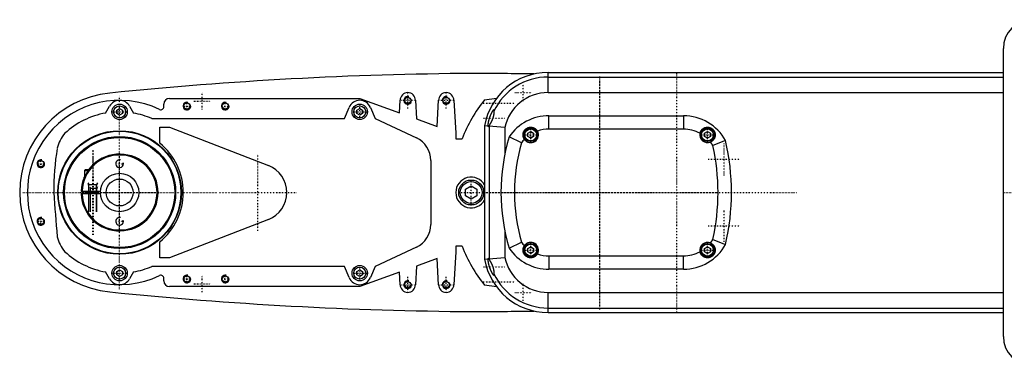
# Model space of a CAD drawing. Extents: x -602 to 168, y -90 to 90.
# Tile 1 of 2: x -602 to -89, y -90 to 90. Entities that reach past the tile are written whole.
import ezdxf

# ---------------------------------------------------------------- set-up
doc = ezdxf.new("R2010")
doc.units = 0
doc.linetypes.add('CENTER', pattern=[1.5, 0.45, -0.5, 0.05, -0.5])
for name, color, linetype in [('AM_0', 7, 'CONTINUOUS'), ('AM_10', 7, 'CONTINUOUS'), ('AM_7', 7, 'CENTER')]:
    doc.layers.add(name, color=color, linetype=linetype)

msp = doc.modelspace()

# ---------------------------------------------------------------- linework, layer by layer
at = {"layer": 'AM_0', "color": 7, "linetype": 'CONTINUOUS'}
for p, q in [((-90, -75), (-90, 75)), ((-327, 62.5), (-90, 62.5)), ((-327, 52), (-327, 62.5)), ((-327, 60.15), (-90, 60.15)), ((-327, 52), (-90, 52)), ((-524, 49), (-425, 49)), ((-425, 49), (-404.35, 41.5)), ((-404.35, 41.5), (-404, 48)), ((-396, 48), (-395.5, 38.29)), ((-384.75, 34.38), (-384, 48)), ((-376, 48), (-375, 30.84)), ((-360.01, 48.25), (-353.79, 49.11)), ((-557.3, 41.36), (-555.19, 45)), ((-551.5, 42.87), (-550, 43.73)), ((-551.5, 41.13), (-551.5, 42.87)), ((-550, 40.27), (-551.5, 41.13)), ((-550, 43.73), (-548.5, 42.87)), ((-548.5, 41.13), (-550, 40.27)), ((-548.5, 42.87), (-548.5, 41.13)), ((-544.81, 45), (-542.7, 41.36)), ((-527, 44.59), (-527, 46)), ((-433, 38.5), (-430.52, 44.34)), ((-426.5, 42.87), (-425, 43.73)), ((-426.5, 41.13), (-426.5, 42.87)), ((-425, 40.27), (-426.5, 41.13)), ((-425, 43.73), (-423.5, 42.87)), ((-423.5, 41.13), (-425, 40.27)), ((-423.5, 42.87), (-423.5, 41.13)), ((-419.48, 44.34), (-417, 38.5)), ((-533.21, 38.5), (-433, 38.5)), ((-417, 38.5), (-395.51, 28.48)), ((-395.5, 38.29), (-384.75, 34.38)), ((-326.5, 40), (-256.5, 40)), ((-326.5, 33), (-326.5, 40)), ((-256.5, 40), (-256.5, 33)), ((-529, 34), (-524, 34)), ((-529, 25.65), (-529, 34)), ((-524, 34), (-472.56, 13.98)), ((-375, 30.84), (-375, 28)), ((-360, 34.77), (-360, -34.77)), ((-358.14, 34.6), (-360, 34.77)), ((-349.5, 33.77), (-357.76, 34.57)), ((-357.65, 34.56), (-357.65, -34.56)), ((-349.5, 33.77), (-349.5, 19.9)), ((-337.5, 30.87), (-336, 31.73)), ((-337.5, 29.13), (-337.5, 30.87)), ((-336, 31.73), (-334.5, 30.87)), ((-334.5, 30.87), (-334.5, 29.13)), ((-256.5, 33), (-326.5, 33)), ((-245.5, 30.87), (-244, 31.73)), ((-245.5, 29.13), (-245.5, 30.87)), ((-244, 31.73), (-242.5, 30.87)), ((-242.5, 30.87), (-242.5, 29.13)), ((-375, 28), (-371.73, 28)), ((-340.82, 25.91), (-347.19, 29.03)), ((-336, 28.27), (-337.5, 29.13)), ((-334.5, 29.13), (-336, 28.27)), ((-244, 28.27), (-245.5, 29.13)), ((-242.5, 29.13), (-244, 28.27)), ((-234.58, 27.03), (-241.17, 24.44)), ((-388, 16.7), (-388, -16.7)), ((-567.75, 12), (-568.25, 11.5)), ((-568.25, 11.5), (-568.25, 8.18)), ((-568.25, 11.5), (-566.36, 11.5)), ((-567.75, 12), (-566, 12)), ((-569.99, 0.75), (-559.97, 0.75)), ((-566.5, 0.75), (-566.5, -0.75)), ((-561.5, -0.75), (-561.5, 0.75)), ((-370, 1.73), (-367, 3.46)), ((-370, -1.73), (-370, 1.73)), ((-367, 3.46), (-364, 1.73)), ((-364, 1.73), (-364, -1.73)), ((-559.97, -0.75), (-569.99, -0.75)), ((-367, -3.46), (-370, -1.73)), ((-364, -1.73), (-367, -3.46)), ((-472.56, -13.98), (-524, -34)), ((-349.5, -19.9), (-349.5, -33.77)), ((-241.17, -24.44), (-234.58, -27.03)), ((-529, -34), (-529, -25.65)), ((-395.51, -28.48), (-417, -38.5)), ((-371.73, -28), (-375, -28)), ((-375, -28), (-375, -30.84)), ((-347.19, -29.03), (-340.82, -25.91)), ((-337.5, -29.13), (-336, -28.27)), ((-337.5, -30.87), (-337.5, -29.13)), ((-336, -28.27), (-334.5, -29.13)), ((-334.5, -29.13), (-334.5, -30.87)), ((-245.5, -29.13), (-244, -28.27)), ((-245.5, -30.87), (-245.5, -29.13)), ((-244, -28.27), (-242.5, -29.13)), ((-242.5, -29.13), (-242.5, -30.87)), ((-524, -34), (-529, -34)), ((-384.75, -34.38), (-395.5, -38.29)), ((-384, -48), (-384.75, -34.38)), ((-375, -30.84), (-376, -48)), ((-360, -34.77), (-358.14, -34.6)), ((-357.76, -34.57), (-349.5, -33.77)), ((-336, -31.73), (-337.5, -30.87)), ((-334.5, -30.87), (-336, -31.73)), ((-326.5, -33), (-256.5, -33)), ((-326.5, -33), (-326.5, -40)), ((-256.5, -40), (-256.5, -33)), ((-244, -31.73), (-245.5, -30.87)), ((-242.5, -30.87), (-244, -31.73)), ((-551.5, -41.13), (-550, -40.27)), ((-550, -40.27), (-548.5, -41.13)), ((-433, -38.5), (-533.21, -38.5)), ((-430.52, -44.34), (-433, -38.5)), ((-426.5, -41.13), (-425, -40.27)), ((-425, -40.27), (-423.5, -41.13)), ((-417, -38.5), (-419.48, -44.34)), ((-395.5, -38.29), (-396, -48)), ((-256.5, -40), (-326.5, -40)), ((-555.19, -45), (-557.3, -41.36)), ((-551.5, -42.87), (-551.5, -41.13)), ((-550, -43.73), (-551.5, -42.87)), ((-548.5, -42.87), (-550, -43.73)), ((-548.5, -41.13), (-548.5, -42.87)), ((-542.7, -41.36), (-544.81, -45)), ((-527, -46), (-527, -44.59)), ((-426.5, -42.87), (-426.5, -41.13)), ((-425, -43.73), (-426.5, -42.87)), ((-404.35, -41.5), (-425, -49)), ((-423.5, -42.87), (-425, -43.73)), ((-423.5, -41.13), (-423.5, -42.87)), ((-404, -48), (-404.35, -41.5)), ((-425, -49), (-524, -49)), ((-353.79, -49.11), (-360.01, -48.25)), ((-327, -62.5), (-327, -52)), ((-327, -52), (-90, -52)), ((-327, -60.15), (-90, -60.15)), ((-327, -62.5), (-90, -62.5))]:
    msp.add_line(p, q, dxfattribs=at)
for points in [[(-358.14, 34.6, 0), (-358.14, 34.63, 0), (-358.15, 34.68, 0), (-358.15, 34.73, 0), (-358.15, 34.76, 0), (-358.15, 34.78, 0), (-358.15, 34.84, 0), (-358.15, 34.9, 0), (-358.15, 34.97, 0), (-358.15, 35.03, 0), (-358.15, 35.1, 0), (-358.15, 35.14, 0), (-358.15, 35.17, 0), (-358.14, 35.25, 0), (-358.14, 35.32, 0), (-358.13, 35.4, 0), (-358.12, 35.48, 0), (-358.12, 35.56, 0), (-358.11, 35.6, 0), (-358.11, 35.64, 0), (-358.1, 35.72, 0), (-358.09, 35.81, 0), (-358.08, 35.85, 0), (-358.08, 35.9, 0), (-358.07, 35.99, 0), (-358.05, 36.08, 0), (-358.05, 36.13, 0), (-358.04, 36.17, 0), (-358.02, 36.27, 0), (-358.01, 36.37, 0), (-357.99, 36.47, 0), (-357.97, 36.57, 0), (-357.95, 36.68, 0), (-357.94, 36.73, 0), (-357.93, 36.79, 0), (-357.91, 36.89, 0), (-357.89, 37, 0), (-357.87, 37.11, 0), (-357.84, 37.22, 0), (-357.82, 37.33, 0), (-357.8, 37.39, 0), (-357.79, 37.45, 0), (-357.76, 37.56, 0), (-357.73, 37.67, 0), (-357.7, 37.79, 0), (-357.67, 37.9, 0), (-357.64, 38.01, 0), (-357.63, 38.07, 0), (-357.61, 38.13, 0), (-357.58, 38.24, 0), (-357.55, 38.35, 0), (-357.51, 38.47, 0), (-357.48, 38.58, 0), (-357.44, 38.69, 0), (-357.43, 38.74, 0), (-357.41, 38.8, 0), (-357.37, 38.91, 0), (-357.34, 39.02, 0), (-357.3, 39.12, 0), (-357.26, 39.23, 0), (-357.22, 39.34, 0), (-357.2, 39.4, 0), (-357.18, 39.45, 0), (-357.14, 39.56, 0), (-357.1, 39.67, 0), (-357.08, 39.73, 0), (-357.06, 39.78, 0), (-357.02, 39.89, 0), (-356.97, 40, 0), (-356.95, 40.05, 0), (-356.93, 40.11, 0), (-356.89, 40.21, 0), (-356.84, 40.32, 0), (-356.8, 40.42, 0), (-356.75, 40.53, 0), (-356.71, 40.63, 0), (-356.68, 40.68, 0), (-356.66, 40.73, 0), (-356.62, 40.83, 0), (-356.57, 40.93, 0), (-356.52, 41.03, 0), (-356.48, 41.12, 0), (-356.43, 41.22, 0), (-356.41, 41.27, 0), (-356.38, 41.31, 0), (-356.34, 41.4, 0), (-356.29, 41.49, 0), (-356.25, 41.58, 0), (-356.2, 41.66, 0), (-356.16, 41.74, 0), (-356.14, 41.78, 0), (-356.11, 41.82, 0), (-356.07, 41.9, 0), (-356.03, 41.98, 0), (-355.99, 42.05, 0), (-355.94, 42.12, 0), (-355.9, 42.19, 0), (-355.88, 42.23, 0), (-355.86, 42.26, 0), (-355.82, 42.33, 0), (-355.78, 42.39, 0), (-355.74, 42.46, 0), (-355.7, 42.52, 0), (-355.66, 42.58, 0), (-355.64, 42.61, 0), (-355.62, 42.64, 0), (-355.58, 42.69, 0), (-355.54, 42.75, 0), (-355.52, 42.77, 0), (-355.5, 42.8, 0), (-355.47, 42.85, 0), (-355.43, 42.89, 0), (-355.41, 42.92, 0), (-355.4, 42.94, 0), (-355.36, 42.98, 0), (-355.33, 43.02, 0), (-355.3, 43.05, 0), (-355.27, 43.09, 0), (-355.24, 43.12, 0), (-355.22, 43.13, 0), (-355.21, 43.14, 0), (-355.19, 43.17, 0), (-355.16, 43.19, 0), (-355.14, 43.21, 0), (-355.12, 43.22, 0), (-355.09, 43.23, 0), (-355.09, 43.24, 0), (-355.08, 43.24, 0), (-355.06, 43.25, 0), (-355.04, 43.25, 0), (-355.04, 43.25, 0)], [(-355.14, 42.35, 0), (-355.14, 42.33, 0), (-355.14, 42.28, 0), (-355.14, 42.22, 0), (-355.14, 42.2, 0), (-355.14, 42.17, 0), (-355.15, 42.12, 0), (-355.15, 42.06, 0), (-355.15, 42.01, 0), (-355.15, 41.95, 0), (-355.15, 41.9, 0), (-355.15, 41.87, 0), (-355.15, 41.84, 0), (-355.16, 41.78, 0), (-355.16, 41.72, 0), (-355.16, 41.66, 0), (-355.17, 41.59, 0), (-355.17, 41.53, 0), (-355.18, 41.5, 0), (-355.18, 41.47, 0), (-355.18, 41.4, 0), (-355.19, 41.34, 0), (-355.19, 41.3, 0), (-355.2, 41.27, 0), (-355.2, 41.2, 0), (-355.21, 41.13, 0), (-355.21, 41.1, 0), (-355.22, 41.06, 0), (-355.23, 41, 0), (-355.24, 40.93, 0), (-355.25, 40.85, 0), (-355.26, 40.78, 0), (-355.27, 40.71, 0), (-355.27, 40.68, 0), (-355.28, 40.64, 0), (-355.29, 40.57, 0), (-355.3, 40.49, 0), (-355.32, 40.42, 0), (-355.33, 40.34, 0), (-355.34, 40.27, 0), (-355.35, 40.23, 0), (-355.36, 40.19, 0), (-355.37, 40.12, 0), (-355.39, 40.04, 0), (-355.41, 39.96, 0), (-355.42, 39.89, 0), (-355.44, 39.81, 0), (-355.45, 39.77, 0), (-355.46, 39.73, 0), (-355.48, 39.66, 0), (-355.5, 39.58, 0), (-355.52, 39.5, 0), (-355.54, 39.42, 0), (-355.56, 39.35, 0), (-355.58, 39.31, 0), (-355.59, 39.27, 0), (-355.61, 39.19, 0), (-355.63, 39.11, 0), (-355.66, 39.04, 0), (-355.68, 38.96, 0), (-355.71, 38.88, 0), (-355.72, 38.84, 0), (-355.73, 38.8, 0), (-355.76, 38.73, 0), (-355.78, 38.65, 0), (-355.8, 38.61, 0), (-355.81, 38.57, 0), (-355.84, 38.5, 0), (-355.87, 38.42, 0), (-355.88, 38.38, 0), (-355.89, 38.35, 0), (-355.92, 38.27, 0), (-355.95, 38.19, 0), (-355.98, 38.12, 0), (-356.01, 38.04, 0), (-356.04, 37.97, 0), (-356.06, 37.93, 0), (-356.07, 37.9, 0), (-356.1, 37.82, 0), (-356.14, 37.75, 0), (-356.17, 37.68, 0), (-356.2, 37.6, 0), (-356.23, 37.53, 0), (-356.25, 37.5, 0), (-356.26, 37.46, 0), (-356.3, 37.39, 0), (-356.33, 37.32, 0), (-356.36, 37.25, 0), (-356.4, 37.18, 0), (-356.43, 37.11, 0), (-356.45, 37.07, 0), (-356.46, 37.04, 0), (-356.5, 36.97, 0), (-356.53, 36.9, 0), (-356.56, 36.84, 0), (-356.6, 36.77, 0), (-356.63, 36.7, 0), (-356.65, 36.67, 0), (-356.67, 36.64, 0), (-356.7, 36.57, 0), (-356.74, 36.51, 0), (-356.77, 36.44, 0), (-356.8, 36.38, 0), (-356.84, 36.32, 0), (-356.86, 36.29, 0), (-356.87, 36.26, 0), (-356.91, 36.2, 0), (-356.94, 36.13, 0), (-356.96, 36.1, 0), (-356.98, 36.07, 0), (-357.01, 36.02, 0), (-357.04, 35.96, 0), (-357.06, 35.93, 0), (-357.08, 35.9, 0), (-357.11, 35.84, 0), (-357.14, 35.79, 0), (-357.18, 35.73, 0), (-357.21, 35.68, 0), (-357.24, 35.62, 0), (-357.26, 35.6, 0), (-357.27, 35.57, 0), (-357.31, 35.52, 0), (-357.34, 35.46, 0), (-357.37, 35.41, 0), (-357.4, 35.36, 0), (-357.43, 35.31, 0), (-357.45, 35.29, 0), (-357.46, 35.27, 0), (-357.49, 35.22, 0), (-357.52, 35.17, 0), (-357.54, 35.15, 0)], [(-355.04, 43.25, 0), (-355.03, 43.25, 0), (-355.01, 43.24, 0), (-355, 43.23, 0), (-354.99, 43.23, 0), (-354.98, 43.22, 0), (-354.98, 43.19, 0), (-354.97, 43.17, 0), (-354.97, 43.13, 0), (-354.97, 43.09, 0), (-354.97, 43.05, 0), (-354.97, 43.02, 0), (-354.98, 43, 0), (-354.99, 42.94, 0), (-355, 42.88, 0), (-355.02, 42.81, 0), (-355.03, 42.74, 0), (-355.05, 42.66, 0), (-355.06, 42.62, 0), (-355.08, 42.58, 0), (-355.1, 42.49, 0), (-355.13, 42.4, 0), (-355.14, 42.35, 0)], [(-357.95, 34.25, 0), (-357.95, 34.25, 0), (-357.97, 34.25, 0), (-357.98, 34.26, 0), (-357.98, 34.26, 0), (-357.99, 34.26, 0), (-358, 34.27, 0), (-358.01, 34.28, 0), (-358.02, 34.3, 0), (-358.03, 34.31, 0), (-358.04, 34.33, 0), (-358.05, 34.34, 0), (-358.05, 34.35, 0), (-358.06, 34.37, 0), (-358.07, 34.4, 0), (-358.09, 34.42, 0), (-358.1, 34.45, 0), (-358.11, 34.48, 0), (-358.11, 34.5, 0), (-358.12, 34.51, 0), (-358.13, 34.55, 0), (-358.14, 34.58, 0), (-358.14, 34.6, 0)], [(-357.76, 34.57, 0), (-357.77, 34.55, 0), (-357.78, 34.52, 0), (-357.79, 34.49, 0), (-357.79, 34.47, 0), (-357.8, 34.46, 0), (-357.81, 34.43, 0), (-357.82, 34.4, 0), (-357.83, 34.38, 0), (-357.84, 34.36, 0), (-357.85, 34.34, 0), (-357.86, 34.33, 0), (-357.86, 34.32, 0), (-357.87, 34.31, 0), (-357.88, 34.29, 0), (-357.89, 34.28, 0), (-357.9, 34.27, 0), (-357.91, 34.26, 0), (-357.92, 34.26, 0), (-357.92, 34.26, 0), (-357.93, 34.25, 0), (-357.94, 34.25, 0), (-357.95, 34.25, 0)], [(-357.54, 35.15, 0), (-357.54, 35.13, 0), (-357.56, 35.09, 0), (-357.57, 35.05, 0), (-357.58, 35.04, 0), (-357.58, 35.02, 0), (-357.6, 34.98, 0), (-357.61, 34.95, 0), (-357.62, 34.91, 0), (-357.64, 34.88, 0), (-357.65, 34.84, 0), (-357.66, 34.83, 0), (-357.66, 34.81, 0), (-357.67, 34.78, 0), (-357.69, 34.75, 0), (-357.7, 34.72, 0), (-357.71, 34.69, 0), (-357.72, 34.66, 0), (-357.73, 34.65, 0), (-357.74, 34.63, 0), (-357.75, 34.61, 0), (-357.76, 34.58, 0), (-357.76, 34.57, 0)], [(-339.27, 27.69, 0), (-339.3, 27.74, 0), (-339.37, 27.84, 0), (-339.43, 27.95, 0), (-339.46, 28, 0), (-339.49, 28.05, 0), (-339.55, 28.16, 0), (-339.61, 28.27, 0), (-339.66, 28.38, 0), (-339.7, 28.49, 0), (-339.75, 28.6, 0), (-339.77, 28.66, 0), (-339.79, 28.72, 0), (-339.83, 28.83, 0), (-339.86, 28.95, 0), (-339.89, 29.06, 0), (-339.92, 29.18, 0), (-339.94, 29.3, 0), (-339.95, 29.36, 0), (-339.96, 29.42, 0), (-339.97, 29.53, 0), (-339.98, 29.65, 0), (-339.99, 29.71, 0), (-339.99, 29.77, 0), (-340, 29.89, 0), (-340, 30.01, 0), (-340, 30.07, 0), (-340, 30.13, 0), (-339.99, 30.25, 0), (-339.98, 30.37, 0), (-339.97, 30.48, 0), (-339.95, 30.6, 0), (-339.94, 30.72, 0), (-339.92, 30.78, 0), (-339.91, 30.83, 0), (-339.89, 30.95, 0), (-339.86, 31.06, 0), (-339.82, 31.18, 0), (-339.79, 31.29, 0), (-339.75, 31.4, 0), (-339.73, 31.46, 0), (-339.7, 31.51, 0), (-339.66, 31.62, 0), (-339.61, 31.73, 0), (-339.55, 31.84, 0), (-339.5, 31.94, 0), (-339.44, 32.05, 0), (-339.41, 32.1, 0), (-339.37, 32.15, 0), (-339.31, 32.25, 0), (-339.24, 32.35, 0), (-339.17, 32.44, 0), (-339.09, 32.54, 0), (-339.01, 32.63, 0), (-338.97, 32.67, 0), (-338.93, 32.72, 0), (-338.85, 32.81, 0), (-338.76, 32.89, 0), (-338.67, 32.97, 0), (-338.58, 33.05, 0), (-338.49, 33.13, 0), (-338.44, 33.17, 0), (-338.39, 33.21, 0), (-338.29, 33.28, 0), (-338.19, 33.34, 0), (-338.14, 33.38, 0), (-338.09, 33.41, 0), (-337.99, 33.47, 0), (-337.88, 33.53, 0), (-337.83, 33.56, 0), (-337.77, 33.59, 0), (-337.66, 33.64, 0), (-337.55, 33.69, 0), (-337.44, 33.73, 0), (-337.32, 33.78, 0), (-337.21, 33.81, 0), (-337.15, 33.83, 0), (-337.09, 33.85, 0), (-336.98, 33.88, 0), (-336.86, 33.91, 0), (-336.74, 33.93, 0), (-336.62, 33.95, 0), (-336.5, 33.97, 0), (-336.44, 33.98, 0), (-336.38, 33.98, 0), (-336.27, 33.99, 0), (-336.15, 34, 0), (-336.03, 34, 0), (-335.91, 34, 0), (-335.79, 33.99, 0), (-335.73, 33.99, 0), (-335.67, 33.99, 0), (-335.55, 33.97, 0), (-335.43, 33.96, 0), (-335.32, 33.94, 0), (-335.2, 33.92, 0), (-335.08, 33.89, 0), (-335.03, 33.88, 0), (-334.97, 33.86, 0), (-334.86, 33.83, 0), (-334.74, 33.8, 0), (-334.63, 33.76, 0), (-334.52, 33.72, 0), (-334.41, 33.67, 0), (-334.35, 33.65, 0), (-334.3, 33.62, 0), (-334.19, 33.57, 0), (-334.09, 33.51, 0), (-334.04, 33.48, 0), (-333.98, 33.46, 0), (-333.88, 33.39, 0), (-333.78, 33.33, 0), (-333.73, 33.29, 0), (-333.68, 33.26, 0), (-333.59, 33.19, 0), (-333.49, 33.12, 0), (-333.4, 33.04, 0), (-333.31, 32.96, 0), (-333.22, 32.88, 0), (-333.18, 32.83, 0), (-333.13, 32.79, 0), (-333.05, 32.7, 0), (-332.97, 32.61, 0), (-332.89, 32.52, 0), (-332.82, 32.42, 0), (-332.75, 32.33, 0), (-332.71, 32.28, 0), (-332.68, 32.23, 0), (-332.61, 32.12, 0), (-332.55, 32.02, 0), (-332.52, 31.96, 0)], [(-247.91, 30.82, 0), (-247.9, 30.9, 0), (-247.86, 31.07, 0), (-247.81, 31.23, 0), (-247.78, 31.31, 0), (-247.75, 31.39, 0), (-247.69, 31.55, 0), (-247.62, 31.7, 0), (-247.55, 31.85, 0), (-247.47, 31.99, 0), (-247.38, 32.14, 0), (-247.34, 32.21, 0), (-247.29, 32.27, 0), (-247.2, 32.41, 0), (-247.09, 32.53, 0), (-246.99, 32.66, 0), (-246.88, 32.78, 0), (-246.77, 32.89, 0), (-246.71, 32.94, 0), (-246.65, 33, 0), (-246.53, 33.1, 0), (-246.41, 33.19, 0), (-246.34, 33.24, 0), (-246.28, 33.29, 0), (-246.15, 33.37, 0), (-246.02, 33.45, 0), (-245.95, 33.49, 0), (-245.89, 33.53, 0), (-245.75, 33.6, 0), (-245.61, 33.66, 0), (-245.47, 33.72, 0), (-245.33, 33.77, 0), (-245.19, 33.82, 0), (-245.12, 33.84, 0), (-245.04, 33.86, 0), (-244.9, 33.9, 0), (-244.75, 33.93, 0), (-244.61, 33.95, 0), (-244.46, 33.97, 0), (-244.31, 33.99, 0), (-244.24, 33.99, 0), (-244.17, 34, 0), (-244.02, 34, 0), (-243.88, 34, 0), (-243.73, 33.99, 0), (-243.59, 33.98, 0), (-243.45, 33.96, 0), (-243.38, 33.95, 0), (-243.31, 33.94, 0), (-243.17, 33.91, 0), (-243.03, 33.88, 0), (-242.89, 33.84, 0), (-242.75, 33.8, 0), (-242.61, 33.75, 0), (-242.54, 33.73, 0), (-242.48, 33.7, 0), (-242.34, 33.64, 0), (-242.2, 33.57, 0), (-242.07, 33.5, 0), (-241.94, 33.43, 0), (-241.81, 33.35, 0), (-241.75, 33.31, 0), (-241.69, 33.26, 0), (-241.57, 33.17, 0), (-241.45, 33.08, 0), (-241.39, 33.03, 0), (-241.33, 32.98, 0), (-241.22, 32.87, 0), (-241.11, 32.77, 0), (-241.06, 32.71, 0), (-241.01, 32.66, 0), (-240.91, 32.54, 0), (-240.82, 32.43, 0), (-240.73, 32.31, 0), (-240.65, 32.19, 0), (-240.57, 32.06, 0), (-240.54, 32, 0), (-240.5, 31.94, 0), (-240.43, 31.81, 0), (-240.37, 31.68, 0), (-240.31, 31.54, 0), (-240.26, 31.41, 0), (-240.21, 31.27, 0), (-240.19, 31.2, 0), (-240.16, 31.13, 0), (-240.13, 30.99, 0), (-240.09, 30.85, 0), (-240.06, 30.71, 0), (-240.04, 30.56, 0), (-240.02, 30.42, 0), (-240.02, 30.35, 0), (-240.01, 30.27, 0), (-240, 30.13, 0), (-240, 29.98, 0), (-240, 29.83, 0), (-240.01, 29.69, 0), (-240.03, 29.54, 0), (-240.04, 29.47, 0), (-240.05, 29.4, 0), (-240.07, 29.25, 0), (-240.1, 29.11, 0), (-240.14, 28.96, 0), (-240.18, 28.82, 0), (-240.23, 28.68, 0), (-240.25, 28.61, 0), (-240.28, 28.54, 0), (-240.34, 28.4, 0), (-240.4, 28.26, 0), (-240.43, 28.19, 0), (-240.47, 28.12, 0), (-240.54, 27.99, 0), (-240.62, 27.86, 0), (-240.66, 27.79, 0), (-240.71, 27.73, 0), (-240.8, 27.6, 0), (-240.89, 27.48, 0), (-241, 27.36, 0), (-241.1, 27.24, 0), (-241.21, 27.13, 0), (-241.27, 27.08, 0), (-241.33, 27.02, 0), (-241.45, 26.92, 0), (-241.58, 26.82, 0), (-241.71, 26.72, 0), (-241.84, 26.63, 0), (-241.98, 26.55, 0), (-242.05, 26.51, 0), (-242.12, 26.47, 0), (-242.26, 26.4, 0), (-242.41, 26.33, 0), (-242.49, 26.3, 0)], [(-566, 12, 0), (-565.95, 12.07, 0), (-565.85, 12.2, 0), (-565.74, 12.34, 0), (-565.69, 12.4, 0), (-565.64, 12.47, 0), (-565.53, 12.6, 0), (-565.42, 12.73, 0), (-565.31, 12.86, 0), (-565.2, 12.99, 0), (-565.09, 13.12, 0), (-565.04, 13.19, 0), (-564.98, 13.25, 0), (-564.87, 13.38, 0), (-564.75, 13.5, 0), (-564.64, 13.63, 0), (-564.52, 13.75, 0), (-564.41, 13.87, 0), (-564.35, 13.93, 0), (-564.29, 13.99, 0), (-564.17, 14.11, 0), (-564.06, 14.23, 0), (-564, 14.28, 0)], [(-568.5, 7.6, 0), (-568.5, 7.6, 0), (-568.5, 7.6, 0), (-568.49, 7.61, 0), (-568.49, 7.62, 0), (-568.49, 7.63, 0), (-568.48, 7.64, 0), (-568.47, 7.67, 0), (-568.46, 7.69, 0), (-568.45, 7.72, 0), (-568.44, 7.75, 0), (-568.43, 7.77, 0), (-568.42, 7.78, 0), (-568.41, 7.82, 0), (-568.39, 7.86, 0), (-568.37, 7.9, 0), (-568.35, 7.95, 0), (-568.33, 8, 0), (-568.32, 8.02, 0), (-568.31, 8.05, 0), (-568.29, 8.1, 0), (-568.26, 8.15, 0), (-568.25, 8.18, 0)], [(-561.5, -16.36, 0), (-561.5, -16.36, 0), (-561.5, -16.36, 0), (-561.51, -16.36, 0), (-561.51, -16.35, 0), (-561.52, -16.35, 0), (-561.53, -16.34, 0), (-561.55, -16.33, 0), (-561.56, -16.32, 0), (-561.59, -16.3, 0), (-561.61, -16.29, 0), (-561.62, -16.28, 0), (-561.64, -16.27, 0), (-561.67, -16.24, 0), (-561.7, -16.22, 0), (-561.73, -16.2, 0), (-561.77, -16.17, 0), (-561.81, -16.14, 0), (-561.83, -16.12, 0), (-561.85, -16.11, 0), (-561.9, -16.08, 0), (-561.94, -16.04, 0), (-561.97, -16.02, 0), (-561.99, -16.01, 0), (-562.04, -15.97, 0), (-562.09, -15.93, 0), (-562.12, -15.91, 0), (-562.14, -15.89, 0), (-562.19, -15.85, 0), (-562.25, -15.81, 0), (-562.3, -15.77, 0), (-562.36, -15.73, 0), (-562.41, -15.68, 0), (-562.44, -15.66, 0), (-562.47, -15.63, 0), (-562.53, -15.59, 0), (-562.59, -15.54, 0), (-562.65, -15.49, 0), (-562.72, -15.44, 0), (-562.78, -15.38, 0), (-562.81, -15.36, 0), (-562.85, -15.33, 0), (-562.91, -15.28, 0), (-562.98, -15.22, 0), (-563.04, -15.16, 0), (-563.11, -15.11, 0), (-563.17, -15.05, 0), (-563.21, -15.02, 0), (-563.24, -14.99, 0), (-563.31, -14.93, 0), (-563.37, -14.87, 0), (-563.44, -14.81, 0), (-563.5, -14.75, 0), (-563.57, -14.69, 0), (-563.6, -14.66, 0), (-563.64, -14.63, 0), (-563.7, -14.57, 0), (-563.77, -14.51, 0), (-563.83, -14.45, 0), (-563.89, -14.39, 0), (-563.95, -14.33, 0), (-563.98, -14.3, 0), (-564.02, -14.27, 0), (-564.08, -14.21, 0), (-564.14, -14.15, 0), (-564.17, -14.12, 0), (-564.2, -14.08, 0), (-564.26, -14.02, 0), (-564.32, -13.96, 0), (-564.35, -13.93, 0), (-564.38, -13.9, 0), (-564.45, -13.83, 0), (-564.51, -13.77, 0), (-564.57, -13.7, 0), (-564.63, -13.64, 0), (-564.69, -13.57, 0), (-564.72, -13.54, 0), (-564.75, -13.5, 0), (-564.81, -13.44, 0), (-564.87, -13.37, 0), (-564.93, -13.31, 0), (-564.99, -13.24, 0), (-565.05, -13.17, 0), (-565.08, -13.14, 0), (-565.11, -13.11, 0), (-565.16, -13.04, 0), (-565.22, -12.98, 0), (-565.27, -12.91, 0), (-565.33, -12.85, 0), (-565.38, -12.78, 0), (-565.41, -12.75, 0), (-565.44, -12.72, 0), (-565.49, -12.65, 0), (-565.54, -12.59, 0), (-565.59, -12.53, 0), (-565.64, -12.47, 0), (-565.69, -12.41, 0), (-565.71, -12.38, 0), (-565.73, -12.35, 0), (-565.78, -12.29, 0), (-565.83, -12.23, 0), (-565.87, -12.17, 0), (-565.91, -12.12, 0), (-565.95, -12.06, 0), (-565.97, -12.03, 0), (-565.99, -12.01, 0), (-566.04, -11.95, 0), (-566.08, -11.9, 0), (-566.1, -11.87, 0), (-566.11, -11.85, 0), (-566.15, -11.79, 0), (-566.19, -11.74, 0), (-566.21, -11.72, 0), (-566.23, -11.69, 0), (-566.26, -11.65, 0), (-566.29, -11.6, 0), (-566.32, -11.56, 0), (-566.35, -11.52, 0), (-566.38, -11.48, 0), (-566.39, -11.46, 0), (-566.4, -11.45, 0), (-566.42, -11.42, 0), (-566.44, -11.39, 0), (-566.46, -11.37, 0), (-566.47, -11.34, 0), (-566.48, -11.33, 0), (-566.49, -11.32, 0), (-566.49, -11.32, 0), (-566.5, -11.31, 0), (-566.5, -11.3, 0), (-566.5, -11.3, 0)], [(-332.52, -31.96, 0), (-332.55, -32.02, 0), (-332.61, -32.12, 0), (-332.68, -32.22, 0), (-332.71, -32.28, 0), (-332.75, -32.33, 0), (-332.82, -32.42, 0), (-332.89, -32.52, 0), (-332.97, -32.61, 0), (-333.05, -32.7, 0), (-333.13, -32.79, 0), (-333.18, -32.83, 0), (-333.22, -32.88, 0), (-333.31, -32.96, 0), (-333.4, -33.04, 0), (-333.49, -33.12, 0), (-333.59, -33.19, 0), (-333.68, -33.26, 0), (-333.73, -33.29, 0), (-333.78, -33.33, 0), (-333.88, -33.39, 0), (-333.98, -33.45, 0), (-334.03, -33.48, 0), (-334.09, -33.51, 0), (-334.19, -33.57, 0), (-334.3, -33.62, 0), (-334.35, -33.65, 0), (-334.41, -33.67, 0), (-334.52, -33.71, 0), (-334.63, -33.76, 0), (-334.74, -33.8, 0), (-334.85, -33.83, 0), (-334.97, -33.86, 0), (-335.02, -33.88, 0), (-335.08, -33.89, 0), (-335.2, -33.92, 0), (-335.31, -33.94, 0), (-335.43, -33.96, 0), (-335.55, -33.97, 0), (-335.67, -33.99, 0), (-335.73, -33.99, 0), (-335.78, -33.99, 0), (-335.9, -34, 0), (-336.02, -34, 0), (-336.14, -34, 0), (-336.26, -33.99, 0), (-336.38, -33.98, 0), (-336.44, -33.98, 0), (-336.5, -33.97, 0), (-336.62, -33.95, 0), (-336.74, -33.93, 0), (-336.85, -33.91, 0), (-336.97, -33.88, 0), (-337.09, -33.85, 0), (-337.15, -33.83, 0), (-337.2, -33.81, 0), (-337.32, -33.78, 0), (-337.43, -33.73, 0), (-337.55, -33.69, 0), (-337.66, -33.64, 0), (-337.77, -33.59, 0), (-337.82, -33.56, 0), (-337.88, -33.53, 0), (-337.98, -33.47, 0), (-338.09, -33.41, 0), (-338.14, -33.38, 0), (-338.19, -33.35, 0), (-338.29, -33.28, 0), (-338.39, -33.21, 0), (-338.44, -33.17, 0), (-338.49, -33.13, 0), (-338.58, -33.06, 0), (-338.67, -32.98, 0), (-338.76, -32.89, 0), (-338.85, -32.81, 0), (-338.93, -32.72, 0), (-338.97, -32.68, 0), (-339.01, -32.63, 0), (-339.09, -32.54, 0), (-339.17, -32.45, 0), (-339.24, -32.35, 0), (-339.31, -32.25, 0), (-339.37, -32.15, 0), (-339.4, -32.1, 0), (-339.44, -32.05, 0), (-339.49, -31.95, 0), (-339.55, -31.84, 0), (-339.6, -31.73, 0), (-339.65, -31.63, 0), (-339.7, -31.52, 0), (-339.72, -31.46, 0), (-339.75, -31.41, 0), (-339.79, -31.29, 0), (-339.82, -31.18, 0), (-339.86, -31.07, 0), (-339.89, -30.95, 0), (-339.91, -30.84, 0), (-339.92, -30.78, 0), (-339.93, -30.72, 0), (-339.95, -30.6, 0), (-339.97, -30.49, 0), (-339.98, -30.37, 0), (-339.99, -30.25, 0), (-340, -30.13, 0), (-340, -30.07, 0), (-340, -30.01, 0), (-340, -29.89, 0), (-339.99, -29.77, 0), (-339.99, -29.71, 0), (-339.99, -29.65, 0), (-339.97, -29.54, 0), (-339.96, -29.42, 0), (-339.95, -29.36, 0), (-339.94, -29.3, 0), (-339.92, -29.18, 0), (-339.89, -29.06, 0), (-339.86, -28.95, 0), (-339.83, -28.83, 0), (-339.79, -28.72, 0), (-339.77, -28.66, 0), (-339.75, -28.6, 0), (-339.7, -28.49, 0), (-339.66, -28.38, 0), (-339.61, -28.27, 0), (-339.55, -28.16, 0), (-339.49, -28.05, 0), (-339.46, -28, 0), (-339.43, -27.95, 0), (-339.37, -27.84, 0), (-339.3, -27.74, 0), (-339.27, -27.69, 0)], [(-242.49, -26.3, 0), (-242.41, -26.33, 0), (-242.26, -26.4, 0), (-242.1, -26.48, 0), (-242.03, -26.52, 0), (-241.96, -26.56, 0), (-241.81, -26.65, 0), (-241.68, -26.74, 0), (-241.54, -26.84, 0), (-241.41, -26.95, 0), (-241.29, -27.06, 0), (-241.23, -27.11, 0), (-241.17, -27.17, 0), (-241.06, -27.29, 0), (-240.95, -27.41, 0), (-240.85, -27.54, 0), (-240.75, -27.67, 0), (-240.66, -27.8, 0), (-240.62, -27.87, 0), (-240.58, -27.93, 0), (-240.5, -28.07, 0), (-240.42, -28.21, 0), (-240.39, -28.28, 0), (-240.36, -28.35, 0), (-240.3, -28.49, 0), (-240.24, -28.64, 0), (-240.21, -28.71, 0), (-240.19, -28.78, 0), (-240.15, -28.93, 0), (-240.11, -29.08, 0), (-240.08, -29.22, 0), (-240.05, -29.37, 0), (-240.03, -29.52, 0), (-240.02, -29.6, 0), (-240.01, -29.67, 0), (-240, -29.82, 0), (-240, -29.97, 0), (-240, -30.12, 0), (-240.01, -30.27, 0), (-240.02, -30.41, 0), (-240.03, -30.48, 0), (-240.04, -30.56, 0), (-240.06, -30.7, 0), (-240.09, -30.84, 0), (-240.12, -30.98, 0), (-240.16, -31.12, 0), (-240.2, -31.26, 0), (-240.23, -31.33, 0), (-240.25, -31.39, 0), (-240.3, -31.52, 0), (-240.36, -31.66, 0), (-240.42, -31.79, 0), (-240.49, -31.91, 0), (-240.56, -32.04, 0), (-240.6, -32.1, 0), (-240.64, -32.17, 0), (-240.72, -32.29, 0), (-240.81, -32.41, 0), (-240.9, -32.53, 0), (-241, -32.64, 0), (-241.1, -32.76, 0), (-241.15, -32.81, 0), (-241.21, -32.86, 0), (-241.32, -32.97, 0), (-241.43, -33.07, 0), (-241.49, -33.11, 0), (-241.55, -33.16, 0), (-241.67, -33.25, 0), (-241.8, -33.34, 0), (-241.86, -33.38, 0), (-241.93, -33.42, 0), (-242.06, -33.5, 0), (-242.19, -33.57, 0), (-242.32, -33.63, 0), (-242.45, -33.69, 0), (-242.59, -33.74, 0), (-242.66, -33.77, 0), (-242.73, -33.79, 0), (-242.87, -33.84, 0), (-243.01, -33.87, 0), (-243.15, -33.91, 0), (-243.29, -33.94, 0), (-243.43, -33.96, 0), (-243.5, -33.97, 0), (-243.58, -33.98, 0), (-243.72, -33.99, 0), (-243.87, -34, 0), (-244.01, -34, 0), (-244.16, -34, 0), (-244.3, -33.99, 0), (-244.38, -33.98, 0), (-244.45, -33.97, 0), (-244.6, -33.96, 0), (-244.74, -33.93, 0), (-244.88, -33.9, 0), (-245.03, -33.87, 0), (-245.17, -33.83, 0), (-245.24, -33.8, 0), (-245.31, -33.78, 0), (-245.45, -33.73, 0), (-245.58, -33.67, 0), (-245.72, -33.61, 0), (-245.85, -33.55, 0), (-245.98, -33.47, 0), (-246.05, -33.44, 0), (-246.11, -33.4, 0), (-246.24, -33.32, 0), (-246.36, -33.23, 0), (-246.42, -33.18, 0), (-246.48, -33.14, 0), (-246.6, -33.04, 0), (-246.72, -32.94, 0), (-246.77, -32.88, 0), (-246.83, -32.83, 0), (-246.94, -32.72, 0), (-247.04, -32.6, 0), (-247.14, -32.48, 0), (-247.23, -32.35, 0), (-247.32, -32.22, 0), (-247.37, -32.16, 0), (-247.41, -32.09, 0), (-247.49, -31.95, 0), (-247.57, -31.81, 0), (-247.64, -31.66, 0), (-247.7, -31.52, 0), (-247.76, -31.37, 0), (-247.79, -31.29, 0), (-247.81, -31.21, 0), (-247.86, -31.06, 0), (-247.9, -30.9, 0), (-247.91, -30.82, 0)], [(-355.04, -43.25, 0), (-355.04, -43.25, 0), (-355.06, -43.25, 0), (-355.08, -43.24, 0), (-355.09, -43.24, 0), (-355.09, -43.23, 0), (-355.12, -43.22, 0), (-355.14, -43.21, 0), (-355.16, -43.19, 0), (-355.19, -43.17, 0), (-355.21, -43.14, 0), (-355.22, -43.13, 0), (-355.24, -43.12, 0), (-355.27, -43.09, 0), (-355.3, -43.05, 0), (-355.33, -43.02, 0), (-355.36, -42.98, 0), (-355.4, -42.94, 0), (-355.41, -42.92, 0), (-355.43, -42.89, 0), (-355.47, -42.85, 0), (-355.5, -42.8, 0), (-355.52, -42.77, 0), (-355.54, -42.75, 0), (-355.58, -42.69, 0), (-355.62, -42.64, 0), (-355.64, -42.61, 0), (-355.66, -42.58, 0), (-355.7, -42.52, 0), (-355.74, -42.46, 0), (-355.78, -42.39, 0), (-355.82, -42.33, 0), (-355.86, -42.26, 0), (-355.88, -42.23, 0), (-355.9, -42.19, 0), (-355.94, -42.12, 0), (-355.99, -42.05, 0), (-356.03, -41.98, 0), (-356.07, -41.9, 0), (-356.11, -41.82, 0), (-356.14, -41.78, 0), (-356.16, -41.74, 0), (-356.2, -41.66, 0), (-356.25, -41.58, 0), (-356.29, -41.49, 0), (-356.34, -41.4, 0), (-356.38, -41.31, 0), (-356.41, -41.27, 0), (-356.43, -41.22, 0), (-356.48, -41.12, 0), (-356.52, -41.03, 0), (-356.57, -40.93, 0), (-356.62, -40.83, 0), (-356.66, -40.73, 0), (-356.68, -40.68, 0), (-356.71, -40.63, 0), (-356.75, -40.53, 0), (-356.8, -40.42, 0), (-356.84, -40.32, 0), (-356.89, -40.21, 0), (-356.93, -40.11, 0), (-356.95, -40.05, 0), (-356.97, -40, 0), (-357.02, -39.89, 0), (-357.06, -39.78, 0), (-357.08, -39.73, 0), (-357.1, -39.67, 0), (-357.14, -39.56, 0), (-357.18, -39.45, 0), (-357.2, -39.4, 0), (-357.22, -39.34, 0), (-357.26, -39.23, 0), (-357.3, -39.12, 0), (-357.34, -39.02, 0), (-357.37, -38.91, 0), (-357.41, -38.8, 0), (-357.43, -38.74, 0), (-357.44, -38.69, 0), (-357.48, -38.58, 0), (-357.51, -38.47, 0), (-357.55, -38.35, 0), (-357.58, -38.24, 0), (-357.61, -38.13, 0), (-357.63, -38.07, 0), (-357.64, -38.01, 0), (-357.67, -37.9, 0), (-357.7, -37.79, 0), (-357.73, -37.67, 0), (-357.76, -37.56, 0), (-357.79, -37.45, 0), (-357.8, -37.39, 0), (-357.82, -37.33, 0), (-357.84, -37.22, 0), (-357.87, -37.11, 0), (-357.89, -37, 0), (-357.91, -36.89, 0), (-357.93, -36.79, 0), (-357.94, -36.73, 0), (-357.95, -36.68, 0), (-357.97, -36.57, 0), (-357.99, -36.47, 0), (-358.01, -36.37, 0), (-358.02, -36.27, 0), (-358.04, -36.17, 0), (-358.05, -36.13, 0), (-358.05, -36.08, 0), (-358.07, -35.99, 0), (-358.08, -35.9, 0), (-358.08, -35.85, 0), (-358.09, -35.81, 0), (-358.1, -35.72, 0), (-358.11, -35.64, 0), (-358.11, -35.6, 0), (-358.12, -35.56, 0), (-358.12, -35.48, 0), (-358.13, -35.4, 0), (-358.14, -35.32, 0), (-358.14, -35.25, 0), (-358.15, -35.17, 0), (-358.15, -35.14, 0), (-358.15, -35.1, 0), (-358.15, -35.03, 0), (-358.15, -34.97, 0), (-358.15, -34.9, 0), (-358.15, -34.84, 0), (-358.15, -34.78, 0), (-358.15, -34.76, 0), (-358.15, -34.73, 0), (-358.15, -34.68, 0), (-358.14, -34.63, 0), (-358.14, -34.6, 0)], [(-358.14, -34.6, 0), (-358.14, -34.58, 0), (-358.13, -34.55, 0), (-358.12, -34.51, 0), (-358.11, -34.5, 0), (-358.11, -34.48, 0), (-358.1, -34.45, 0), (-358.09, -34.42, 0), (-358.07, -34.4, 0), (-358.06, -34.37, 0), (-358.05, -34.35, 0), (-358.05, -34.34, 0), (-358.04, -34.33, 0), (-358.03, -34.31, 0), (-358.02, -34.3, 0), (-358.01, -34.28, 0), (-358, -34.27, 0), (-357.99, -34.26, 0), (-357.98, -34.26, 0), (-357.98, -34.26, 0), (-357.97, -34.25, 0), (-357.95, -34.25, 0), (-357.95, -34.25, 0)], [(-357.95, -34.25, 0), (-357.94, -34.25, 0), (-357.93, -34.25, 0), (-357.92, -34.26, 0), (-357.92, -34.26, 0), (-357.91, -34.26, 0), (-357.9, -34.27, 0), (-357.89, -34.28, 0), (-357.88, -34.29, 0), (-357.87, -34.31, 0), (-357.86, -34.32, 0), (-357.86, -34.33, 0), (-357.85, -34.34, 0), (-357.84, -34.36, 0), (-357.83, -34.38, 0), (-357.82, -34.4, 0), (-357.81, -34.43, 0), (-357.8, -34.46, 0), (-357.79, -34.47, 0), (-357.79, -34.49, 0), (-357.78, -34.52, 0), (-357.77, -34.55, 0), (-357.76, -34.57, 0)], [(-357.76, -34.57, 0), (-357.76, -34.58, 0), (-357.75, -34.61, 0), (-357.74, -34.63, 0), (-357.73, -34.65, 0), (-357.72, -34.66, 0), (-357.71, -34.69, 0), (-357.7, -34.72, 0), (-357.69, -34.75, 0), (-357.67, -34.78, 0), (-357.66, -34.81, 0), (-357.66, -34.83, 0), (-357.65, -34.84, 0), (-357.64, -34.88, 0), (-357.62, -34.91, 0), (-357.61, -34.95, 0), (-357.6, -34.98, 0), (-357.58, -35.02, 0), (-357.58, -35.04, 0), (-357.57, -35.05, 0), (-357.56, -35.09, 0), (-357.54, -35.13, 0), (-357.54, -35.15, 0)], [(-357.54, -35.15, 0), (-357.52, -35.17, 0), (-357.49, -35.22, 0), (-357.46, -35.27, 0), (-357.45, -35.29, 0), (-357.43, -35.31, 0), (-357.4, -35.36, 0), (-357.37, -35.41, 0), (-357.34, -35.46, 0), (-357.31, -35.52, 0), (-357.27, -35.57, 0), (-357.26, -35.6, 0), (-357.24, -35.62, 0), (-357.21, -35.68, 0), (-357.18, -35.73, 0), (-357.14, -35.79, 0), (-357.11, -35.84, 0), (-357.08, -35.9, 0), (-357.06, -35.93, 0), (-357.04, -35.96, 0), (-357.01, -36.02, 0), (-356.97, -36.08, 0), (-356.96, -36.11, 0), (-356.94, -36.14, 0), (-356.91, -36.2, 0), (-356.87, -36.26, 0), (-356.86, -36.29, 0), (-356.84, -36.32, 0), (-356.8, -36.38, 0), (-356.77, -36.45, 0), (-356.74, -36.51, 0), (-356.7, -36.57, 0), (-356.67, -36.64, 0), (-356.65, -36.67, 0), (-356.63, -36.7, 0), (-356.6, -36.77, 0), (-356.56, -36.84, 0), (-356.53, -36.9, 0), (-356.5, -36.97, 0), (-356.46, -37.04, 0), (-356.45, -37.07, 0), (-356.43, -37.11, 0), (-356.4, -37.18, 0), (-356.36, -37.25, 0), (-356.33, -37.32, 0), (-356.3, -37.39, 0), (-356.26, -37.46, 0), (-356.25, -37.5, 0), (-356.23, -37.53, 0), (-356.2, -37.6, 0), (-356.17, -37.68, 0), (-356.13, -37.75, 0), (-356.1, -37.82, 0), (-356.07, -37.9, 0), (-356.06, -37.93, 0), (-356.04, -37.97, 0), (-356.01, -38.05, 0), (-355.98, -38.12, 0), (-355.95, -38.2, 0), (-355.92, -38.27, 0), (-355.89, -38.35, 0), (-355.88, -38.39, 0), (-355.87, -38.42, 0), (-355.84, -38.5, 0), (-355.81, -38.58, 0), (-355.8, -38.61, 0), (-355.78, -38.65, 0), (-355.76, -38.73, 0), (-355.73, -38.81, 0), (-355.72, -38.85, 0), (-355.7, -38.88, 0), (-355.68, -38.96, 0), (-355.66, -39.04, 0), (-355.63, -39.12, 0), (-355.61, -39.19, 0), (-355.59, -39.27, 0), (-355.57, -39.31, 0), (-355.56, -39.35, 0), (-355.54, -39.43, 0), (-355.52, -39.51, 0), (-355.5, -39.58, 0), (-355.48, -39.66, 0), (-355.46, -39.74, 0), (-355.45, -39.78, 0), (-355.44, -39.81, 0), (-355.42, -39.89, 0), (-355.41, -39.97, 0), (-355.39, -40.04, 0), (-355.37, -40.12, 0), (-355.36, -40.2, 0), (-355.35, -40.23, 0), (-355.34, -40.27, 0), (-355.33, -40.35, 0), (-355.32, -40.42, 0), (-355.3, -40.49, 0), (-355.29, -40.57, 0), (-355.28, -40.64, 0), (-355.27, -40.68, 0), (-355.27, -40.71, 0), (-355.26, -40.78, 0), (-355.25, -40.86, 0), (-355.24, -40.93, 0), (-355.23, -41, 0), (-355.22, -41.07, 0), (-355.21, -41.1, 0), (-355.21, -41.13, 0), (-355.2, -41.2, 0), (-355.2, -41.27, 0), (-355.19, -41.3, 0), (-355.19, -41.34, 0), (-355.18, -41.4, 0), (-355.18, -41.47, 0), (-355.18, -41.5, 0), (-355.17, -41.53, 0), (-355.17, -41.59, 0), (-355.16, -41.66, 0), (-355.16, -41.72, 0), (-355.16, -41.78, 0), (-355.15, -41.84, 0), (-355.15, -41.87, 0), (-355.15, -41.9, 0), (-355.15, -41.95, 0), (-355.15, -42.01, 0), (-355.15, -42.06, 0), (-355.15, -42.12, 0), (-355.14, -42.17, 0), (-355.14, -42.2, 0), (-355.14, -42.22, 0), (-355.14, -42.28, 0), (-355.14, -42.33, 0), (-355.14, -42.35, 0)], [(-355.14, -42.35, 0), (-355.13, -42.4, 0), (-355.1, -42.49, 0), (-355.08, -42.58, 0), (-355.06, -42.62, 0), (-355.05, -42.66, 0), (-355.03, -42.74, 0), (-355.02, -42.81, 0), (-355, -42.88, 0), (-354.99, -42.94, 0), (-354.98, -43, 0), (-354.97, -43.02, 0), (-354.97, -43.05, 0), (-354.97, -43.09, 0), (-354.97, -43.13, 0), (-354.97, -43.17, 0), (-354.98, -43.19, 0), (-354.98, -43.22, 0), (-354.99, -43.23, 0), (-355, -43.23, 0), (-355.01, -43.24, 0), (-355.03, -43.25, 0), (-355.04, -43.25, 0)]]:
    msp.add_polyline3d(points, dxfattribs=at)
for centre, radius in [((-515, 45), 1.62), ((-495, 45), 1.62), ((-400, 48), 1.62), ((-380, 48), 1.62), ((-550, 42), 4), ((-550, 42), 3.1), ((-425, 42), 4), ((-425, 42), 3.1), ((-550, 0), 32.17), ((-550, 0), 32), ((-550, 0), 31.9), ((-336, 30), 3.5), ((-336, 30), 3.1), ((-244, 30), 3.5), ((-244, 30), 3.1), ((-550, 0), 29.17), ((-550, 0), 28.67), ((-591, 15), 1.62), ((-550, 0), 10), ((-550, 0), 7), ((-367, 0), 6.5), ((-367, 0), 5.7), ((-591, -15), 1.62), ((-336, -30), 3.5), ((-336, -30), 3.1), ((-244, -30), 3.5), ((-244, -30), 3.1), ((-550, -42), 4), ((-550, -42), 3.1), ((-425, -42), 4), ((-425, -42), 3.1), ((-515, -45), 1.62), ((-495, -45), 1.62), ((-400, -48), 1.62), ((-380, -48), 1.62)]:
    msp.add_circle(centre, radius, dxfattribs=at)
for centre, radius, start, end in [((-75, 75), 15, 90, 180), ((-352.42, -1937.95), 2000, 90.38915, 95.81789), ((-371.93, -2437.99), 2500, 89.1347, 89.86403), ((-327, 29), 33.5, 90, 170.0884), ((-327, 29), 31.15, 90, 154.6231), ((-550, 0), 52, 95.6838, 264.3162), ((-400, 48), 4, 0, 180), ((-380, 48), 4, 0, 180), ((-327, 29), 23, 90, 168.0313), ((-550, 0), 48, 64.2565, 295.7435), ((-550, 42), 6, 30.032, 149.968), ((-524, 46), 3, 90, 180), ((-425, 42), 6, 22.9682, 157.0318), ((-300, 0), 77, 141.1986, 158.6763), ((-550, 0), 42, 100.0094, 132.7321), ((-550, 0), 42, 66.4435, 79.9906), ((-528.5, 44.59), 1.5, 244.2565, 0), ((-326.5, 15), 25, 90, 145.8727), ((-256.5, 15), 25, 28.7568, 90), ((-563.12, 18.07), 20, 140.2752, 165.7248), ((-327, 29), 31.15, 168.6132, 169.7204), ((-336, 30), 4, 215.2732, 29.4217), ((-326.5, 15), 18, 90, 109.5249), ((-256.5, 15), 18, 61.5136, 90), ((-244, 30), 4, 168.1596, 292.2292), ((-550, 0), 33.15, 309.3076, 50.6924), ((-401, 16.7), 13, 0, 65), ((-251.5, 0), 100, 163.1266, 196.8734), ((-251.5, 0), 93, 163.8245, 196.1755), ((-326.5, 15), 18, 135.17, 142.6994), ((-256.5, 15), 18, 31.6369, 38.8753), ((-351.5, 0), 120, 346.9837, 13.0163), ((-433.3, -0.25), 151, 171.1439, 179.9063), ((-351.5, 0), 113, 347.5083, 12.4917), ((-550, 0), 20, 182.1491, 177.8509), ((-550, 0), 19.5, 182.2042, 177.7958), ((-478, 0), 15, 291.2667, 68.7333), ((-367, 0), 8, 28.955, 331.045), ((-550, 0), 17.5, 177.5437, 182.4563), ((924.94, 106.54), 1513, 184.03807, 184.91173), ((-401, -16.7), 13, 295, 0), ((-563.12, -18.07), 20, 194.2746, 219.7224), ((-256.5, -15), 18, 321.1247, 328.3631), ((-300, 0), 77, 201.3237, 218.8014), ((-326.5, -15), 25, 214.1273, 270), ((-326.5, -15), 18, 217.3006, 224.83), ((-336, -30), 4, 330.5783, 144.7268), ((-256.5, -15), 25, 270, 331.2432), ((-244, -30), 4, 67.7708, 191.8404), ((-550, 0), 42, 227.267, 259.9906), ((-327, -29), 33.5, 189.9116, 270), ((-327, -29), 31.15, 190.2796, 191.3868), ((-327, -29), 23, 191.9687, 270), ((-326.5, -15), 18, 250.4751, 270), ((-256.5, -15), 18, 270, 298.4864), ((-550, 0), 42, 280.0094, 293.5565), ((-550, -42), 6, 210.032, 329.968), ((-528.5, -44.59), 1.5, 0, 115.7435), ((-524, -46), 3, 180, 270), ((-425, -42), 6, 202.9682, 337.0318), ((-327, -29), 31.15, 205.3769, 270), ((-400, -48), 4, 180, 0), ((-380, -48), 4, 180, 0), ((-352.42, 1937.95), 2000, 264.18211, 269.61085), ((-371.93, 2437.99), 2500, 270.13597, 270.8653), ((-75, -75), 15, 180, 270)]:
    msp.add_arc(centre, radius, start, end, dxfattribs=at)
at = {"layer": 'AM_10', "color": 7, "linetype": 'CONTINUOUS'}
for p, q in [((-566.5, 5), (-566.01, 4.15)), ((-566.5, 4.15), (-561.5, 4.15)), ((-566.01, -10), (-566.01, 4.15)), ((-565.5, 3), (-565.07, 2.26)), ((-565.5, 2.26), (-561.5, 2.26)), ((-565.07, -10), (-565.07, 2.26)), ((-561.5, 5), (-561.99, 4.15)), ((-561.99, -10), (-561.99, 4.15)), ((-561.5, 3), (-561.93, 2.26)), ((-561.93, -10), (-561.93, 2.26))]:
    msp.add_line(p, q, dxfattribs=at)
for centre in [(-515, 45), (-495, 45), (-400, 48), (-380, 48), (-591, 15), (-550, 15), (-591, -15), (-550, -15), (-515, -45), (-495, -45), (-400, -48), (-380, -48)]:
    msp.add_arc(centre, 2, 75, 15, dxfattribs=at)
at = {"layer": 'AM_7', "color": 4, "linetype": 'CENTER'}
for p, q in [((-260, -62.48), (-260, 62.47)), ((-300, -60.9), (-300, 60.9)), ((-300, -58.8), (-300, 58.8)), ((-507, 43.14), (-507, 51.86)), ((-400, 43.8), (-400, 52.2)), ((-380, 43.8), (-380, 52.2)), ((-344.36, 52), (-335.64, 52)), ((-340, 47.64), (-340, 56.36)), ((-550, -50.4), (-550, 50.4)), ((-515, 42.9), (-515, 47.1)), ((-511.36, 47.5), (-502.64, 47.5)), ((-495, 42.9), (-495, 47.1)), ((-425, 37.8), (-425, 46.2)), ((-404.2, 48), (-395.8, 48)), ((-384.2, 48), (-375.8, 48)), ((-360.75, 46.5), (-344.25, 46.5)), ((-554.2, 42), (-545.8, 42)), ((-517.1, 45), (-512.9, 45)), ((-497.1, 45), (-492.9, 45)), ((-429.2, 42), (-420.8, 42)), ((-360.5, 38.75), (-349.5, 38.75)), ((-336, 26.32), (-336, 33.67)), ((-244, 26.32), (-244, 33.67)), ((-339.68, 30), (-332.32, 30)), ((-247.68, 30), (-240.32, 30)), ((-235.28, 8.94), (-235.28, 25.74)), ((-564, -22), (-564, 22)), ((-563.5, -22), (-563.5, 22)), ((-591, 12.9), (-591, 17.1)), ((-550, -20.48), (-550, 20.48)), ((-478, -19.95), (-478, 19.95)), ((-243.68, 17.34), (-226.88, 17.34)), ((-593.1, 15), (-588.9, 15)), ((-552.1, 15), (-547.9, 15)), ((-367, -6.83), (-367, 6.83)), ((-497.95, 0), (-458.05, 0)), ((-358.8, 0), (-197.53, 0)), ((-90.3, 0), (90.3, 0)), ((-600.4, 0), (-499.6, 0)), ((-570.48, 0), (-529.52, 0)), ((-373.82, 0), (-360.18, 0)), ((-360.9, 0), (-239.1, 0)), ((-235.28, -25.74), (-235.28, -8.94)), ((-593.1, -15), (-588.9, -15)), ((-591, -17.1), (-591, -12.9)), ((-552.1, -15), (-547.9, -15)), ((-243.68, -17.34), (-226.88, -17.34)), ((-339.68, -30), (-332.32, -30)), ((-336, -33.67), (-336, -26.32)), ((-247.68, -30), (-240.32, -30)), ((-244, -33.67), (-244, -26.32)), ((-425, -46.2), (-425, -37.8)), ((-360.5, -38.75), (-349.5, -38.75)), ((-554.2, -42), (-545.8, -42)), ((-517.1, -45), (-512.9, -45)), ((-515, -47.1), (-515, -42.9)), ((-507, -51.86), (-507, -43.14)), ((-497.1, -45), (-492.9, -45)), ((-495, -47.1), (-495, -42.9)), ((-429.2, -42), (-420.8, -42)), ((-400, -52.2), (-400, -43.8)), ((-380, -52.2), (-380, -43.8)), ((-511.36, -47.5), (-502.64, -47.5)), ((-404.2, -48), (-395.8, -48)), ((-384.2, -48), (-375.8, -48)), ((-360.75, -46.5), (-344.25, -46.5)), ((-340, -56.36), (-340, -47.64)), ((-344.36, -52), (-335.64, -52))]:
    msp.add_line(p, q, dxfattribs=at)

doc.saveas('drawing.dxf')
